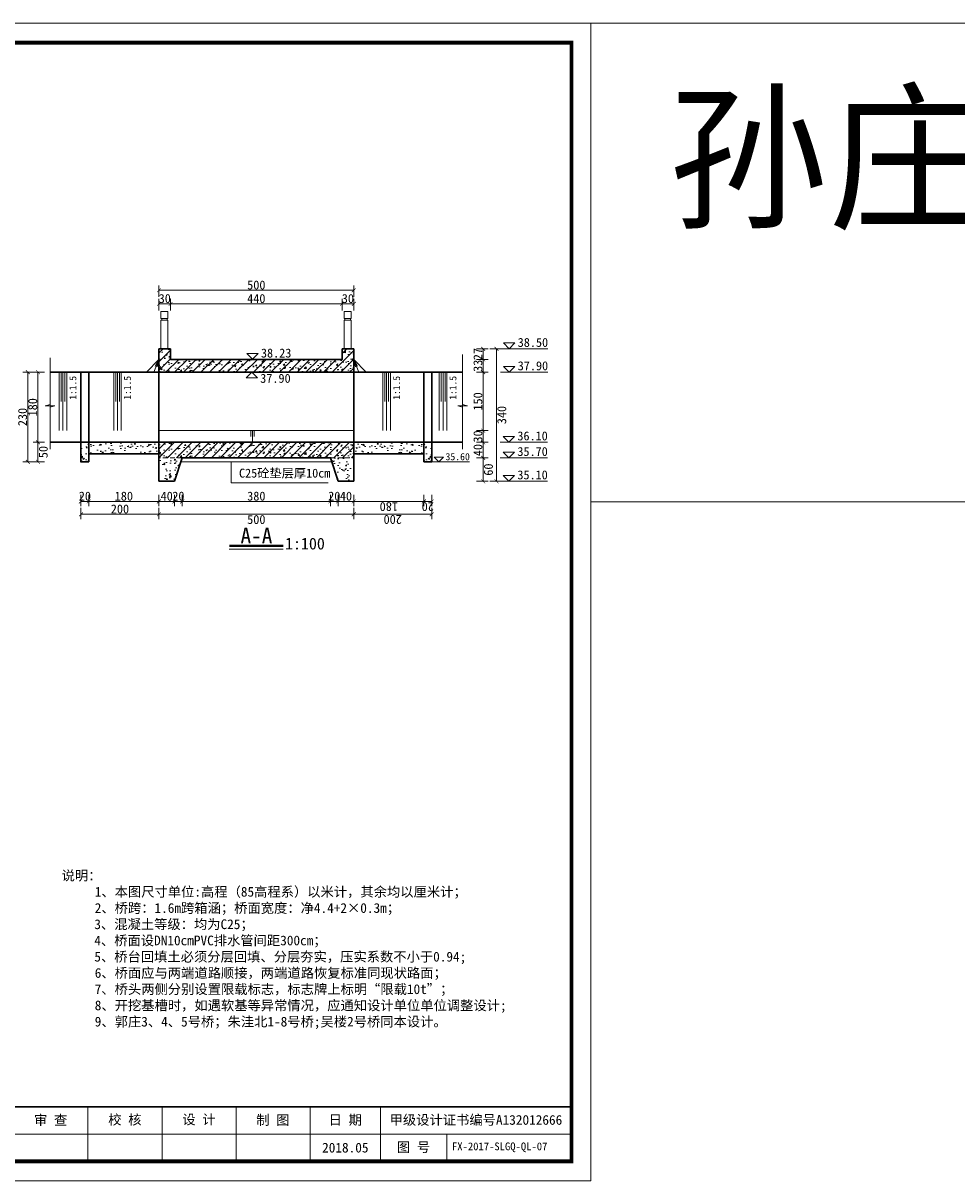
# Model space of a CAD drawing. Extents: x -27255 to 1448651, y 31034 to 8081248.
# Tile 46 of 198: x 583599 to 583838, y 3858864 to 3859161. Entities that reach past the tile are written whole.
import ezdxf
from ezdxf.enums import TextEntityAlignment as Align

# ---------------------------------------------------------------- set-up
doc = ezdxf.new("R2010")
doc.units = 0
doc.linetypes.add('HIDDEN', pattern=[0.375, 0.25, -0.125])
doc.layers.get('0').update_dxf_attribs({"linetype": 'CONTINUOUS'})
for name, color, linetype, lineweight in [('0.09折线', 6, 'CONTINUOUS', 9), ('0.09标注线', 3, 'CONTINUOUS', 9), ('0.13填充', 8, 'CONTINUOUS', 9), ('0.13文字', 3, 'CONTINUOUS', 13), ('中粗线', 7, 'CONTINUOUS', 25), ('图框', 7, 'CONTINUOUS', 20), ('文字', 7, 'CONTINUOUS', 15), ('细实线', 3, 'CONTINUOUS', 20), ('虚线', 251, 'HIDDEN', 15)]:
    doc.layers.add(name, color=color, linetype=linetype, lineweight=lineweight)
doc.styles.add('-仿宋_GB2312', font='FangSong_GB2312.ttf')
doc.styles.add('LYJFS', font='times.ttf', dxfattribs={"width": 0.7})
doc.styles.get("Standard").update_dxf_attribs({"font": 'rs.shx', "bigfont": 'hztxt.shx'})
doc.styles.add('仿宋', font='FangSong_GB2312.ttf', dxfattribs={"width": 0.7})
doc.styles.add('宋体', font='FangSong_GB2312.ttf')
doc.dimstyles.get("Standard").update_dxf_attribs({"dimtxt": 0.18, "dimasz": 0.18, "dimexe": 0.18, "dimexo": 0.0625, "dimgap": 0.09, "dimtad": 0, "dimtih": 1, "dimtoh": 1, "dimdec": 4, "dimzin": 0, "dimdsep": 46, "dimtxsty": 'Standard', "dimcen": 0.09, "dimadec": 0, "dimazin": 0, "dimtfac": 1, "dimtdec": 4, "dimtofl": 0, "dimtmove": 0, "dimatfit": 3, "dimfxl": 1, "dimtolj": 1, "dimtzin": 0, "dimarcsym": 0})
pattern_1 = [(50, (577899.7266, 3855680.6714), (3.6436934, -0.3187817), [0.381, -4.191]), (355, (577899.7266, 3855680.6714), (-0.7048565, 3.8211329), [0.3048, -3.3528]), (100.451, (577900.0303, 3855680.6448), (2.93885, 3.5023338), [0.3238, -3.5618]), (46.1842, (577899.7266, 3855681.6874), (5.4215808, -0.8408466), [0.5715, -6.2865]), (96.6356, (577900.1784, 3855681.6173), (4.7480847, 4.948511), [0.4857, -5.3427]), (351.184, (577899.7266, 3855681.6874), (4.748092, 4.9485024), [0.4572, -5.0292]), (21, (577900.2346, 3855681.4334), (3.0322976, -2.0453104), [0.381, -4.191]), (326, (577900.2346, 3855681.4334), (1.2360406, 3.6837593), [0.3048, -3.3528]), (71.4514, (577900.4873, 3855681.263), (4.2683298, 1.6384572), [0.3238, -3.5618]), (37.5, (577899.7266, 3855680.6714), (0.06177207, 1.69110078), [0, -3.31216, 0, -3.4036, 0, -3.3655]), (7.5, (577899.7266, 3855680.6714), (1.33639325, 2.0036115), [0, -1.94056, 0, -3.23596, 0, -1.2827]), (327.5, (577898.5938, 3855680.6714), (2.7118119, -0.11457488), [0, -1.27, 0, -3.9624, 0, -5.2578]), (317.5, (577898.0858, 3855680.6714), (2.9625836, 0.5085298), [0, -1.651, 0, -2.63144, 0, -3.7338])]

# ---------------------------------------------------------------- blocks, each defined once
blk = doc.blocks.new('d4trtg')
h = blk.add_hatch(color=152)
h.dxf.hatch_style = 1
h.paths.add_polyline_path([(654246.3, 3899725.4, 1), (654149.5, 3899725.4, 1)])
h.paths.add_polyline_path([(654244.7, 3899725.4, 1), (654151.1, 3899725.4, 1)], flags=16)
h = blk.add_hatch(color=152)
h.dxf.hatch_style = 1
edge = h.paths.add_edge_path()
edge.add_arc((654216.7, 3899701.1), 14.6, 43.3177, 70.37)
edge.add_arc((654202.9, 3899662.4), 55.7, 70.37, 84.5285)
edge.add_arc((654197.1, 3899601.1), 117.3, 84.5285, 95.1775)
edge.add_arc((654198.5, 3899704.1), 18.3, 111.7966, 130.9174, ccw=False)
edge.add_arc((654217.4, 3899656.7), 69.4, 98.8427, 111.7966, ccw=False)
edge.add_arc((654228.1, 3899588.1), 138.8, 95.2104, 98.8427, ccw=False)
edge.add_ellipse((654197.9, 3899728.3), major_axis=(-17.8, 0), ratio=0.877698, start_angle=172.6539, end_angle=176.913)
edge.add_arc((654213.8, 3899625), 102.6, 88.9999, 98.5227)
edge.add_arc((654209.9, 3899651.2), 76, 98.5227, 116.8491)
edge.add_arc((654181.1, 3899708), 12.3, 116.8491, 139.2901)
edge.add_arc((654173.3, 3899714.8), 1.96, 139.2901, 263.0506)
edge.add_arc((654175.1, 3899729.8), 17.1, 263.0506, 272.1363)
edge.add_arc((654186.8, 3899416.6), 296.4, 88.4627, 92.1363, ccw=False)
edge.add_arc((654193.4, 3899661.8), 51, 68.0711, 88.4627, ccw=False)
edge.add_arc((654234.5, 3899496.1), 214.2, 95.9129, 98.7952)
edge.add_arc((654220.8, 3899584.5), 124.7, 98.7952, 117.8497)
edge.add_arc((654806.2, 3897318.9), 2461.6, 104.7704, 105.1579, ccw=False)
edge.add_line((654178.6, 3899699.1), (654170.6, 3899695.8))
edge.add_arc((654384.3, 3898723.5), 995.6, 100.9063, 102.3983, ccw=False)
edge.add_line((654196, 3899701.1), (654189.9, 3899699.2))
edge.add_arc((654166.8, 3899985.3), 287, 274.6178, 279.6944)
edge.add_arc((654207.4, 3899747.5), 45.8, 279.6944, 287.6119)
edge.add_arc((654216.2, 3899719.6), 16.5, 287.6119, 311.5141)
edge.add_arc((654225.4, 3899709.3), 2.75, 311.5141, 403.3177)
edge = h.paths.add_edge_path()
edge.add_arc((654242.1, 3899736.8), 20.7, 138.9742, 204.1181, ccw=False)
edge.add_line((654226.5, 3899750.4), (654209.6, 3899750.4))
edge.add_line((654209.6, 3899750.4), (654209.6, 3899756.2))
edge.add_line((654209.6, 3899756.2), (654186.2, 3899756.2))
edge.add_line((654186.2, 3899756.2), (654186.2, 3899750.4))
edge.add_line((654186.2, 3899750.4), (654169.3, 3899750.4))
edge.add_arc((654153.7, 3899736.8), 20.7, -24.1181, 41.0258, ccw=False)
edge.add_arc((654138.3, 3899743.7), 37.5, 314.3441, 335.8819, ccw=False)
edge.add_arc((654157.8, 3899747.2), 31.1, 282.3877, 290.1466)
edge.add_arc((654127.2, 3899830.8), 120.1, 290.1466, 296.6495)
edge.add_ellipse((654197.9, 3899728.3), major_axis=(-17.8, 0), ratio=0.877698, start_angle=176.913, end_angle=378.3747, ccw=False)
edge.add_ellipse((654197.9, 3899728.3), major_axis=(-17.8, 0), ratio=0.877698, start_angle=172.6539, end_angle=176.913, ccw=False)
edge.add_ellipse((654197.9, 3899728.3), major_axis=(-17.8, 0), ratio=0.877698, start_angle=161.6253, end_angle=172.6539, ccw=False)
edge.add_arc((654268.6, 3899830.8), 120.1, 243.3505, 249.8534)
edge.add_arc((654238, 3899747.2), 31.1, 249.8534, 257.6123)
edge.add_arc((654257.5, 3899743.7), 37.5, 204.1181, 225.6559, ccw=False)
at = {"lineweight": 0}
for p, q in [((653868.4, 3899605.3), (653868.4, 3902577.3)), ((653868.4, 3902577.3), (658071.2, 3902577.3)), ((658071.2, 3902577.3), (658071.2, 3899605.3)), ((658021.2, 3899725.4), (655949.8, 3899725.4)), ((658071.2, 3899605.3), (653868.4, 3899605.3))]:
    blk.add_line(p, q, dxfattribs=at)
for p, q in [((654118.6, 3902527.3), (653938.4, 3902527.3)), ((653938.4, 3902527.3), (653938.4, 3901506.6)), ((653998.5, 3902527.3), (653998.5, 3901506.6)), ((654058.5, 3902527.3), (654058.5, 3901506.6)), ((654118.6, 3902357.2), (653938.4, 3902357.2)), ((654118.6, 3902187.1), (653938.4, 3902187.1)), ((654118.6, 3902017), (653938.4, 3902017)), ((654118.6, 3901846.8), (653938.4, 3901846.8)), ((654118.6, 3901676.7), (653938.4, 3901676.7)), ((654118.6, 3901506.6), (653938.4, 3901506.6)), ((655049.2, 3899795.5), (655049.2, 3899655.4)), ((655399.4, 3899795.5), (655399.4, 3899655.4)), ((655949.8, 3899795.5), (655949.8, 3899655.4)), ((656210, 3899795.5), (656210, 3899655.4)), ((656400.1, 3899795.5), (656400.1, 3899655.4)), ((656590.2, 3899795.5), (656590.2, 3899655.4)), ((656780.4, 3899795.5), (656780.4, 3899655.4)), ((656970.5, 3899795.5), (656970.5, 3899655.4)), ((657160.6, 3899795.5), (657160.6, 3899655.4)), ((657350.8, 3899795.5), (657350.8, 3899655.4)), ((657530.9, 3899795.5), (657530.9, 3899655.4)), ((657701, 3899725.4), (657701, 3899655.4))]:
    blk.add_line(p, q)
at = {"lineweight": 0, "const_width": 10}
blk.add_lwpolyline([(654118.6, 3902527.3), (658021.2, 3902527.3), (658021.2, 3899655.4), (654118.6, 3899655.4)], close=True, dxfattribs=at)
at = {"lineweight": 0, "const_width": 4}
blk.add_lwpolyline([(658021.2, 3899795.5), (654118.6, 3899795.5)], dxfattribs=at)
at = {"color": 152}
for points in [[(654181.1, 3899723.4, -0.028382), (654168.5, 3899718, -0.033867), (654164.5, 3899716.8, 0.094254), (654172.5, 3899728.3, 0.292155), (654169.3, 3899750.4), (654186.2, 3899750.4), (654186.2, 3899756.2), (654209.6, 3899756.2), (654209.6, 3899750.4), (654226.5, 3899750.4, 0.292155), (654223.3, 3899728.3, 0.094254), (654231.3, 3899716.8, -0.033867), (654227.2, 3899718, -0.028382), (654214.7, 3899723.4)], [(654215.6, 3899727.5, 0.041575), (654198.6, 3899726.4, 0.080135), (654175.6, 3899719, 0.098231), (654171.8, 3899716.1, 0.59944), (654173, 3899712.9, 0.039664), (654175.8, 3899712.7, -0.01603), (654194.8, 3899712.8, -0.08921), (654212.4, 3899709.2, 0.012577), (654201.8, 3899707.8, 0.083333), (654162.5, 3899694.8, -0.001691), (654178.6, 3899699.1), (654170.6, 3899695.8, -0.00651), (654196, 3899701.1), (654189.9, 3899699.2, 0.022155), (654215.1, 3899702.4, 0.03456), (654221.2, 3899703.9, 0.104673), (654227.2, 3899707.2, 0.423464), (654227.4, 3899711.2, 0.118589), (654221.6, 3899714.9, 0.061857), (654208.2, 3899717.9, 0.046498), (654186.5, 3899718, -0.083624), (654191.7, 3899721.1, -0.056582), (654206.8, 3899725.3, -0.015851), (654215.5, 3899726.3)]]:
    blk.add_lwpolyline(points, format="xyb", dxfattribs=at)
for radius in [48.4, 46.8]:
    blk.add_circle((654197.9, 3899725.4), radius, dxfattribs=at)
blk.add_arc((654217.4, 3899656.7), 69.4, 98.8427, 111.7966, dxfattribs=at)
for start_param, end_param in [(2.820893, 6.603885), (3.013378, 3.087714)]:
    blk.add_ellipse((654197.9, 3899728.3), major_axis=(-17.8, 0), ratio=0.877698, start_param=start_param, end_param=end_param, dxfattribs=at)
at = {"style": '宋体'}
for s, height, width, p in [('江苏省水利勘测设计研究院有限公司', 37.525, 0.9, (654640.2, 3899742.9)), ('丰县四联河灌区节水配套改造项目', 18.012, 0.75, (655225.5, 3899732.3)), ('Jiangsu Surveying and Design Institute of Water Resources Co., Ltd.', 20.014, 0.8, (654638.5, 3899695.5))]:
    blk.add_text(s, height=height, dxfattribs=dict(at, width=width)).set_placement(p, align=Align.MIDDLE)
at = {"style": 'LYJFS'}
for s, p in [('（阶段）', (656038.2, 3899760.4)), ('（专业）', (656038.2, 3899690.4))]:
    blk.add_text(s, height=25.02, dxfattribs=at).set_placement(p, align=Align.MIDDLE_CENTER)
at = {"style": '仿宋'}
blk.add_text('2018.05', height=25.02, dxfattribs=at).set_placement((657440.8, 3899690.4), align=Align.MIDDLE)
at = {"rotation": 90}
for s, insert, char_height, attachment_point, style in [('日 期', (653968.5, 3901931.9), 25.02, 5, '宋体'), ('会签者', (653968.5, 3901761.8), 25.02, 5, '宋体'), ('会签专业', (653968.5, 3901591.7), 25.02, 5, '宋体'), ('江苏省水利勘测设计研究院有限公司\\P地址：扬州市吉安路209号吉安大厦1号楼  邮编：225127\\P电话：0514-87860116  传真：0514-87889101\\P声明：未经授权，不得翻印、传播或它用。', (654101.5, 3899654.5), 20.014, 7, '仿宋')]:
    blk.add_mtext(s, dxfattribs=dict(at, insert=insert, char_height=char_height, attachment_point=attachment_point, style=style))
at = {"attachment_point": 5, "style": '宋体'}
for s, insert, char_height in [('校 核', (656875.1, 3899760.9), 25.02), ('设 计', (657065.3, 3899761.4), 25.02), ('设计', (656144, 3899760.4), 25.02), ('批 准', (656305, 3899760.4), 25.02), ('核 定', (656494.6, 3899760.2), 25.02), ('审 查', (656684.6, 3899760.2), 25.02), ('制 图', (657254.9, 3899760.2), 25.02), ('日 期', (657440.8, 3899760.4), 25.02), ('甲级设计证书编号A132012666', (657776, 3899760.4), 25.017), ('部分', (656144, 3899690.4), 25.02), ('图 号', (657615.9, 3899690.4), 25.02)]:
    blk.add_mtext(s, dxfattribs=dict(at, insert=insert, char_height=char_height))
blk = doc.blocks.new('_ARCHTICK')
at = {"color": 0, "linetype": 'ByBlock', "const_width": 0.15}
blk.add_lwpolyline([(-0.5, -0.5), (0.5, 0.5)], dxfattribs=at)

msp = doc.modelspace()

# ---------------------------------------------------------------- hatches: boundary and pattern name
at = {"linetype": 'Continuous', "lineweight": 13}
h = msp.add_hatch(dxfattribs=at)
h.set_pattern_fill('ANSI31', color=3, scale=0.5, style=0)
h.set_pattern_definition([(45, (583633.493, 3859049.147), (-1.12253, 1.12253), [])])
h.paths.add_polyline_path([(583683.49269, 3859071.14723), (583683.49269, 3859077.14707), (583680.49269, 3859077.14707), (583680.49269, 3859074.44887), (583636.49307, 3859074.44848), (583636.49307, 3859077.14707), (583633.49307, 3859077.14707), (583633.49307, 3859071.14723)])
h.paths.add_polyline_path([(583639.49307, 3859049.14697), (583677.49269, 3859049.14697), (583683.49269, 3859049.14697), (583683.49269, 3859053.14697), (583633.49307, 3859053.14697), (583633.49307, 3859049.14697)])
at = {"layer": '0.09标注线', "linetype": 'Continuous', "lineweight": 13}
h = msp.add_hatch(dxfattribs=at)
h.set_pattern_fill('AR-CONC', color=256, scale=0.02, style=0)
h.set_pattern_definition(pattern_1)
h.paths.add_polyline_path([(583637.49307, 3859043.14697), (583639.49307, 3859049.14697), (583633.49307, 3859049.14697), (583633.49307, 3859043.14697)])
h = msp.add_hatch(dxfattribs=at)
h.set_pattern_fill('AR-CONC', color=256, scale=0.02, style=0)
h.set_pattern_definition(pattern_1)
h.paths.add_polyline_path([(583677.49269, 3859049.14697), (583679.49269, 3859043.14697), (583683.49269, 3859043.14697), (583683.49269, 3859049.14697)])
at = {"layer": '0.13文字', "lineweight": 13}
h = msp.add_hatch(dxfattribs=at)
h.set_pattern_fill('AR-CONC', color=256, scale=0.02, style=0)
h.set_pattern_definition([(50, (583633.493, 3859071.1472), (3.6437, -0.31878), [0.381, -4.191]), (355, (583633.493, 3859071.1472), (-0.70486, 3.82113), [0.3048, -3.3528]), (100.451, (583633.7967, 3859071.1207), (2.93885, 3.50233), [0.3238, -3.5618]), (46.184, (583633.493, 3859072.1632), (5.4216, -0.84085), [0.5715, -6.2865]), (96.636, (583633.945, 3859072.093), (4.7481, 4.9485), [0.4857, -5.3427]), (351.184, (583633.493, 3859072.163), (4.7481, 4.9485), [0.4572, -5.0292]), (21, (583634.001, 3859071.9092), (3.0323, -2.04531), [0.381, -4.191]), (326, (583634.001, 3859071.9092), (1.23604, 3.68376), [0.3048, -3.3528]), (71.451, (583634.2538, 3859071.7388), (4.26833, 1.63846), [0.3238, -3.5618]), (37.5, (583633.4931, 3859071.1472), (0.061772, 1.6911), [0, -3.31216, 0, -3.4036, 0, -3.3655]), (7.5, (583633.493, 3859071.1472), (1.33639, 2.00361), [0, -1.94056, 0, -3.23596, 0, -1.2827]), (327.5, (583632.3602, 3859071.1472), (2.711812, -0.114575), [0, -1.27, 0, -3.9624, 0, -5.2578]), (317.5, (583631.8522, 3859071.1472), (2.96258, 0.50853), [0, -1.651, 0, -2.63144, 0, -3.7338])])
h.paths.add_polyline_path([(583683.49269, 3859077.14707), (583680.49269, 3859077.14707), (583680.49269, 3859074.44887), (583636.49307, 3859074.44848), (583636.49307, 3859077.14707), (583633.49307, 3859077.14707), (583633.49307, 3859071.14723), (583683.49269, 3859071.14723)])
at = {"layer": '0.13文字', "linetype": 'Continuous', "lineweight": 13}
h = msp.add_hatch(dxfattribs=at)
h.set_pattern_fill('AR-CONC', color=256, scale=0.02, style=0)
h.set_pattern_definition([(50, (583613.493, 3859048.147), (3.6437, -0.3188), [0.381, -4.191]), (355, (583613.493, 3859048.147), (-0.7049, 3.8211), [0.3048, -3.3528]), (100.45, (583613.7967, 3859048.1204), (2.9389, 3.5023), [0.3238, -3.5618]), (46.18, (583613.493, 3859049.163), (5.4216, -0.841), [0.5715, -6.2865]), (96.64, (583613.945, 3859049.093), (4.748, 4.9485), [0.4857, -5.3427]), (351.18, (583613.493, 3859049.163), (4.748, 4.9485), [0.4572, -5.0292]), (21, (583614.001, 3859048.909), (3.0323, -2.0453), [0.381, -4.191]), (326, (583614.001, 3859048.909), (1.236, 3.6838), [0.3048, -3.3528]), (71.45, (583614.2538, 3859048.7385), (4.2683, 1.6385), [0.3238, -3.5618]), (37.5, (583613.4931, 3859048.147), (0.06177, 1.6911), [0, -3.31216, 0, -3.4036, 0, -3.3655]), (7.5, (583613.493, 3859048.147), (1.3364, 2.0036), [0, -1.94056, 0, -3.23596, 0, -1.2827]), (327.5, (583612.3602, 3859048.147), (2.7118, -0.11457), [0, -1.27, 0, -3.9624, 0, -5.2578]), (317.5, (583611.8522, 3859048.147), (2.9626, 0.5085), [0, -1.651, 0, -2.63144, 0, -3.7338])])
h.paths.add_polyline_path([(583615.49307, 3859053.14697), (583613.49307, 3859053.14697), (583613.49307, 3859048.14697), (583615.49307, 3859048.14697)])
h = msp.add_hatch(dxfattribs=at)
h.set_pattern_fill('混凝土2', color=256, scale=0.5, style=0)
h.set_pattern_definition([(50, (583613.493, 3859050.147), (3.5863, -0.31376), [0.375, -4.125]), (355, (583613.493, 3859050.147), (-0.69376, 3.76096), [0.3, -3.3]), (100.451, (583613.792, 3859050.1208), (2.89255, 3.4472), [0.3187, -3.5057]), (46.184, (583613.493, 3859051.147), (5.3362, -0.8276), [0.5625, -6.1875]), (96.636, (583613.938, 3859051.078), (4.6733, 4.8706), [0.478, -5.2586]), (351.184, (583613.493, 3859051.147), (4.6733, 4.8706), [0.45, -4.95]), (21, (583613.993, 3859050.897), (2.98454, -2.0131), [0.375, -4.125]), (326, (583613.993, 3859050.897), (1.2166, 3.62575), [0.3, -3.3]), (71.451, (583614.2418, 3859050.7292), (4.2011, 1.61265), [0.3187, -3.5057]), (37.5, (583613.4931, 3859050.147), (0.0608, 1.66447), [0, -3.26, 0, -3.35, 0, -3.3125]), (7.5, (583613.493, 3859050.147), (1.31535, 1.97206), [0, -1.91, 0, -3.185, 0, -1.2625]), (327.5, (583612.3781, 3859050.147), (2.66911, -0.112774), [0, -1.25, 0, -3.9, 0, -5.175]), (317.5, (583611.878, 3859050.147), (2.91593, 0.50052), [0, -1.625, 0, -2.59, 0, -3.675])])
h.paths.add_polyline_path([(583615.49307, 3859053.14697), (583615.49307, 3859050.14697), (583633.49307, 3859050.14697), (583633.49307, 3859053.14697)])
at = {"layer": '0.13文字', "lineweight": 13}
h = msp.add_hatch(dxfattribs=at)
h.set_pattern_fill('AR-CONC', color=256, scale=0.02, style=0)
h.set_pattern_definition([(50, (583633.493, 3859049.147), (3.6437, -0.31878), [0.381, -4.191]), (355, (583633.493, 3859049.147), (-0.70486, 3.82113), [0.3048, -3.3528]), (100.451, (583633.7967, 3859049.1204), (2.93885, 3.50233), [0.3238, -3.5618]), (46.184, (583633.493, 3859050.163), (5.4216, -0.84085), [0.5715, -6.2865]), (96.636, (583633.945, 3859050.093), (4.7481, 4.9485), [0.4857, -5.3427]), (351.184, (583633.493, 3859050.163), (4.7481, 4.9485), [0.4572, -5.0292]), (21, (583634.001, 3859049.909), (3.0323, -2.04531), [0.381, -4.191]), (326, (583634.001, 3859049.909), (1.23604, 3.68376), [0.3048, -3.3528]), (71.451, (583634.2538, 3859049.7385), (4.26833, 1.63846), [0.3238, -3.5618]), (37.5, (583633.4931, 3859049.147), (0.061772, 1.6911), [0, -3.31216, 0, -3.4036, 0, -3.3655]), (7.5, (583633.493, 3859049.147), (1.33639, 2.00361), [0, -1.94056, 0, -3.23596, 0, -1.2827]), (327.5, (583632.3602, 3859049.147), (2.711812, -0.114575), [0, -1.27, 0, -3.9624, 0, -5.2578]), (317.5, (583631.8522, 3859049.147), (2.96258, 0.50853), [0, -1.651, 0, -2.63144, 0, -3.7338])])
h.paths.add_polyline_path([(583683.49269, 3859053.14697), (583633.49307, 3859053.14697), (583633.49307, 3859049.14697), (583639.49307, 3859049.14697), (583677.49269, 3859049.14697), (583683.49269, 3859049.14697)])
at = {"layer": '0.13文字', "linetype": 'Continuous', "lineweight": 13}
h = msp.add_hatch(dxfattribs=at)
h.set_pattern_fill('混凝土2', color=256, scale=0.5, style=0)
h.set_pattern_definition([(130, (583703.4927, 3859050.147), (-3.5863, -0.31376), [0.375, -4.125]), (185, (583703.4927, 3859050.147), (0.69376, 3.76096), [0.3, -3.3]), (79.549, (583703.194, 3859050.1208), (-2.89255, 3.4472), [0.3187, -3.5057]), (133.816, (583703.4927, 3859051.147), (-5.3362, -0.8276), [0.5625, -6.1875]), (83.364, (583703.048, 3859051.078), (-4.6733, 4.8706), [0.478, -5.2586]), (188.816, (583703.4927, 3859051.147), (-4.6733, 4.8706), [0.45, -4.95]), (159, (583702.9927, 3859050.897), (-2.98454, -2.0131), [0.375, -4.125]), (214, (583702.9927, 3859050.897), (-1.2166, 3.62575), [0.3, -3.3]), (108.549, (583702.744, 3859050.7292), (-4.2011, 1.61265), [0.3187, -3.5057]), (142.5, (583703.4927, 3859050.147), (-0.0608, 1.66447), [0, -3.26, 0, -3.35, 0, -3.3125]), (172.5, (583703.4927, 3859050.147), (-1.31535, 1.97206), [0, -1.91, 0, -3.185, 0, -1.2625]), (212.5, (583704.6077, 3859050.147), (-2.66911, -0.112774), [0, -1.25, 0, -3.9, 0, -5.175]), (222.5, (583705.1077, 3859050.147), (-2.91593, 0.50052), [0, -1.625, 0, -2.59, 0, -3.675])])
h.paths.add_polyline_path([(583701.49269, 3859053.14697), (583701.49269, 3859050.14697), (583683.49269, 3859050.14697), (583683.49269, 3859053.14697)])
h = msp.add_hatch(dxfattribs=at)
h.set_pattern_fill('AR-CONC', color=256, scale=0.02, style=0)
h.set_pattern_definition([(130, (583703.4927, 3859048.147), (-3.6437, -0.3188), [0.381, -4.191]), (185, (583703.4927, 3859048.147), (0.7049, 3.8211), [0.3048, -3.3528]), (79.55, (583703.189, 3859048.1204), (-2.9389, 3.5023), [0.3238, -3.5618]), (133.82, (583703.4927, 3859049.163), (-5.4216, -0.841), [0.5715, -6.2865]), (83.36, (583703.041, 3859049.093), (-4.748, 4.9485), [0.4857, -5.3427]), (188.82, (583703.4927, 3859049.163), (-4.748, 4.9485), [0.4572, -5.0292]), (159, (583702.9847, 3859048.909), (-3.0323, -2.0453), [0.381, -4.191]), (214, (583702.9847, 3859048.909), (-1.236, 3.6838), [0.3048, -3.3528]), (108.55, (583702.732, 3859048.7385), (-4.2683, 1.6385), [0.3238, -3.5618]), (142.5, (583703.4927, 3859048.147), (-0.06177, 1.6911), [0, -3.31216, 0, -3.4036, 0, -3.3655]), (172.5, (583703.4927, 3859048.147), (-1.3364, 2.0036), [0, -1.94056, 0, -3.23596, 0, -1.2827]), (212.5, (583704.6255, 3859048.147), (-2.7118, -0.11457), [0, -1.27, 0, -3.9624, 0, -5.2578]), (222.5, (583705.1335, 3859048.147), (-2.9626, 0.5085), [0, -1.651, 0, -2.63144, 0, -3.7338])])
h.paths.add_polyline_path([(583701.49269, 3859053.14697), (583703.49269, 3859053.14697), (583703.49269, 3859048.14697), (583701.49269, 3859048.14697)])

# ---------------------------------------------------------------- linework, layer by layer
at = {"layer": '0.09折线', "color": 7}
for p, q in [((583634.02362, 3859084.92931), (583634.02362, 3859086.72931)), ((583634.02362, 3859084.92931), (583634.02362, 3859086.72931)), ((583634.02362, 3859084.92931), (583634.02362, 3859086.72931)), ((583634.02362, 3859084.92931), (583634.02362, 3859086.72931)), ((583635.82362, 3859086.72931), (583634.02362, 3859086.72931)), ((583634.02362, 3859084.92931), (583634.02362, 3859086.72931)), ((583635.82362, 3859086.72931), (583634.02362, 3859086.72931)), ((583634.02362, 3859084.92931), (583634.02362, 3859086.72931)), ((583635.82362, 3859086.72931), (583634.02362, 3859086.72931)), ((583635.82362, 3859084.92931), (583634.02362, 3859084.92931)), ((583635.82362, 3859084.92931), (583634.02362, 3859084.92931)), ((583635.82362, 3859084.92931), (583634.02362, 3859084.92931)), ((583634.02362, 3859084.52931), (583634.02362, 3859077.14707)), ((583634.02362, 3859084.52931), (583634.02362, 3859077.14707)), ((583634.02362, 3859084.52931), (583634.02362, 3859077.14707)), ((583634.02362, 3859077.14707), (583634.02362, 3859084.52931)), ((583635.82362, 3859084.52931), (583634.02362, 3859084.52931)), ((583634.02362, 3859077.14707), (583634.02362, 3859084.52931)), ((583635.82362, 3859084.52931), (583634.02362, 3859084.52931)), ((583634.02362, 3859077.14707), (583634.02362, 3859084.52931)), ((583635.82362, 3859084.52931), (583634.02362, 3859084.52931)), ((583634.22362, 3859084.52931), (583634.22362, 3859084.92931)), ((583634.22362, 3859084.52931), (583634.22362, 3859084.92931)), ((583634.22362, 3859084.52931), (583634.22362, 3859084.92931)), ((583635.62362, 3859084.52931), (583635.62362, 3859084.92931)), ((583635.62362, 3859084.52931), (583635.62362, 3859084.92931)), ((583635.62362, 3859084.52931), (583635.62362, 3859084.92931)), ((583635.82362, 3859084.92931), (583635.82362, 3859086.72931)), ((583635.82362, 3859084.92931), (583635.82362, 3859086.72931)), ((583635.82362, 3859084.92931), (583635.82362, 3859086.72931)), ((583635.82362, 3859084.52931), (583635.82362, 3859077.14707)), ((583635.82362, 3859084.52931), (583635.82362, 3859077.14707)), ((583635.82362, 3859084.52931), (583635.82362, 3859077.14707)), ((583681.02324, 3859084.92931), (583681.02324, 3859086.72931)), ((583681.02324, 3859084.92931), (583681.02324, 3859086.72931)), ((583681.02324, 3859084.92931), (583681.02324, 3859086.72931)), ((583681.02324, 3859084.92931), (583681.02324, 3859086.72931)), ((583682.82324, 3859086.72931), (583681.02324, 3859086.72931)), ((583681.02324, 3859084.92931), (583681.02324, 3859086.72931)), ((583682.82324, 3859086.72931), (583681.02324, 3859086.72931)), ((583681.02324, 3859084.92931), (583681.02324, 3859086.72931)), ((583682.82324, 3859086.72931), (583681.02324, 3859086.72931)), ((583682.82324, 3859084.92931), (583681.02324, 3859084.92931)), ((583682.82324, 3859084.92931), (583681.02324, 3859084.92931)), ((583682.82324, 3859084.92931), (583681.02324, 3859084.92931)), ((583681.02324, 3859084.52931), (583681.02324, 3859077.14707)), ((583681.02324, 3859084.52931), (583681.02324, 3859077.14707)), ((583681.02324, 3859084.52931), (583681.02324, 3859077.14707)), ((583681.02324, 3859077.14707), (583681.02324, 3859084.52931)), ((583682.82324, 3859084.52931), (583681.02324, 3859084.52931)), ((583681.02324, 3859077.14707), (583681.02324, 3859084.52931)), ((583682.82324, 3859084.52931), (583681.02324, 3859084.52931)), ((583681.02324, 3859077.14707), (583681.02324, 3859084.52931)), ((583682.82324, 3859084.52931), (583681.02324, 3859084.52931)), ((583681.22324, 3859084.52931), (583681.22324, 3859084.92931)), ((583681.22324, 3859084.52931), (583681.22324, 3859084.92931)), ((583681.22324, 3859084.52931), (583681.22324, 3859084.92931)), ((583682.62324, 3859084.52931), (583682.62324, 3859084.92931)), ((583682.62324, 3859084.52931), (583682.62324, 3859084.92931)), ((583682.62324, 3859084.52931), (583682.62324, 3859084.92931)), ((583682.82324, 3859084.92931), (583682.82324, 3859086.72931)), ((583682.82324, 3859084.92931), (583682.82324, 3859086.72931)), ((583682.82324, 3859084.92931), (583682.82324, 3859086.72931)), ((583682.82324, 3859084.52931), (583682.82324, 3859077.14707)), ((583682.82324, 3859084.52931), (583682.82324, 3859077.14707)), ((583682.82324, 3859084.52931), (583682.82324, 3859077.14707))]:
    msp.add_line(p, q, dxfattribs=at)
at = {"layer": '0.09标注线', "color": 7}
for p, q in [((583721.93412, 3859078.64679), (583723.40356, 3859077.17735)), ((583721.93412, 3859078.64679), (583724.873, 3859078.64679)), ((583723.40356, 3859077.17735), (583724.873, 3859078.64679)), ((583656.04052, 3859075.91906), (583657.50996, 3859074.44962)), ((583656.04052, 3859075.91906), (583658.9794, 3859075.91906)), ((583657.50996, 3859074.44962), (583658.9794, 3859075.91906)), ((583721.13145, 3859077.14707), (583733.29643, 3859077.14707)), ((583721.93412, 3859072.64515), (583723.40356, 3859071.17571)), ((583721.93412, 3859072.64515), (583724.873, 3859072.64515)), ((583723.40356, 3859071.17571), (583724.873, 3859072.64515)), ((583608.40964, 3859071.14723), (583608.40964, 3859063.6471)), ((583609.37605, 3859071.14723), (583609.37605, 3859063.6471)), ((583622.4177, 3859071.14723), (583622.4177, 3859063.6471)), ((583623.38412, 3859071.14723), (583623.38412, 3859063.6471)), ((583655.85527, 3859069.67779), (583657.32471, 3859071.14723)), ((583655.85527, 3859069.67779), (583658.79415, 3859069.67779)), ((583657.32471, 3859071.14723), (583658.79415, 3859069.67779)), ((583691.48384, 3859071.14723), (583691.48384, 3859063.6471)), ((583692.45025, 3859071.14723), (583692.45025, 3859063.6471)), ((583702.55069, 3859071.14707), (583708.63318, 3859071.14707)), ((583705.96033, 3859071.14707), (583705.96033, 3859063.64694)), ((583706.92674, 3859071.14707), (583706.92674, 3859063.64694)), ((583721.13145, 3859071.14543), (583733.29643, 3859071.14543)), ((583683.49269, 3859056.14697), (583633.49307, 3859056.14697)), ((583657.04285, 3859056.14697), (583657.04285, 3859054.64697)), ((583657.49288, 3859056.14697), (583657.49288, 3859053.14697)), ((583657.94291, 3859056.14697), (583657.94291, 3859054.64697)), ((583721.04496, 3859053.14697), (583733.20993, 3859053.14697)), ((583721.84763, 3859054.64669), (583723.31707, 3859053.17725)), ((583721.84763, 3859054.64669), (583724.78651, 3859054.64669)), ((583723.31707, 3859053.17725), (583724.78651, 3859054.64669)), ((583704.13483, 3859049.34675), (583705.31038, 3859048.1712)), ((583704.13483, 3859049.34675), (583706.48593, 3859049.34675)), ((583705.31038, 3859048.1712), (583706.48593, 3859049.34675)), ((583721.04496, 3859049.14697), (583733.20993, 3859049.14697)), ((583721.84763, 3859050.64669), (583723.31707, 3859049.17725)), ((583721.84763, 3859050.64669), (583724.78651, 3859050.64669)), ((583723.31707, 3859049.17725), (583724.78651, 3859050.64669)), ((583639.15974, 3859048.14697), (583677.82603, 3859048.14697)), ((583651.9987, 3859042.71913), (583651.9987, 3859048.14697)), ((583703.49269, 3859048.14697), (583713.22467, 3859048.14697)), ((583721.04496, 3859043.14697), (583733.20993, 3859043.14697)), ((583721.84763, 3859044.64669), (583723.31707, 3859043.17725)), ((583721.84763, 3859044.64669), (583724.78651, 3859044.64669)), ((583723.31707, 3859043.17725), (583724.78651, 3859044.64669)), ((583651.9987, 3859042.71913), (583676.92247, 3859042.71913))]:
    msp.add_line(p, q, dxfattribs=at)
at = {"layer": '0.09标注线', "color": 7, "linetype": 'Continuous', "lineweight": 9}
for p, q in [((583711.38482, 3859075.67212), (583711.38482, 3859062.81248)), ((583605.60094, 3859074.86188), (583605.60094, 3859062.81248)), ((583605.60094, 3859064.13901), (583605.60094, 3859051.38853)), ((583711.38482, 3859064.13901), (583711.38482, 3859051.38853)), ((583605.60094, 3859062.81248), (583604.29705, 3859062.4703)), ((583604.29705, 3859062.4703), (583606.78966, 3859062.4703)), ((583606.78966, 3859062.4703), (583605.60094, 3859062.13901)), ((583710.1961, 3859062.4703), (583711.38482, 3859062.13901)), ((583712.68871, 3859062.4703), (583710.1961, 3859062.4703)), ((583711.38482, 3859062.81248), (583712.68871, 3859062.4703))]:
    msp.add_line(p, q, dxfattribs=at)
at = {"layer": '0.13填充', "color": 7, "ltscale": 0.005}
msp.add_line((583651.47915, 3859025.74603), (583665.36391, 3859025.74603), dxfattribs=at)
at = {"layer": '0.13填充', "color": 7, "lineweight": 40, "ltscale": 0.005}
msp.add_line((583651.63092, 3859026.58888), (583665.36391, 3859026.58888), dxfattribs=at)
at = {"layer": '0.13文字', "linetype": 'Continuous', "lineweight": 13}
msp.add_line((582175.00285, 3859160.75293), (587865.89025, 3859160.75293), dxfattribs=at)
msp.add_line((582175.00285, 3859160.75293), (587865.89025, 3859160.75293), dxfattribs=at)
at = {"layer": '0.13文字', "color": 7, "linetype": 'Continuous', "lineweight": 13}
for p, q in [((583633.49307, 3859074.4469), (583630.26967, 3859071.14723)), ((583633.49307, 3859074.4469), (583632.22707, 3859071.14723)), ((583633.49307, 3859074.4469), (583632.52636, 3859072.71756)), ((583633.49307, 3859074.4469), (583633.05496, 3859072.51475)), ((583683.49269, 3859074.4469), (583686.7161, 3859071.14723)), ((583683.49269, 3859074.4469), (583684.75869, 3859071.14723)), ((583683.49269, 3859074.4469), (583684.4594, 3859072.71756)), ((583683.49269, 3859074.4469), (583683.93081, 3859072.51475))]:
    msp.add_line(p, q, dxfattribs=at)
at = {"layer": '0.13文字', "lineweight": 13}
msp.add_lwpolyline([(583744.37151, 3859160.75293), (583938.27814, 3859160.75293), (583938.27814, 3859037.86418), (583744.37151, 3859037.86418)], close=True, dxfattribs=at)
at = {"layer": '中粗线', "color": 7, "lineweight": 30}
for p, q in [((583633.49307, 3859043.14697), (583633.49307, 3859077.14707)), ((583633.49307, 3859077.14707), (583636.49307, 3859077.14707)), ((583636.49307, 3859077.14707), (583636.49307, 3859074.44848)), ((583683.49269, 3859077.14707), (583680.49269, 3859077.14707)), ((583680.49269, 3859077.14707), (583680.49269, 3859074.44887)), ((583683.49269, 3859043.14697), (583683.49269, 3859077.14707)), ((583680.49269, 3859074.44887), (583636.49307, 3859074.44848)), ((583605.60094, 3859071.14723), (583633.49307, 3859071.14723)), ((583683.49269, 3859071.14723), (583633.49307, 3859071.14723)), ((583711.38482, 3859071.14723), (583683.49269, 3859071.14723)), ((583605.60094, 3859053.14697), (583633.49307, 3859053.14697)), ((583683.49269, 3859053.14697), (583633.49307, 3859053.14697)), ((583691.38482, 3859053.14697), (583683.49269, 3859053.14697)), ((583711.38482, 3859053.14697), (583683.49269, 3859053.14697)), ((583637.49307, 3859043.14697), (583639.49307, 3859049.14697)), ((583677.49269, 3859049.14697), (583639.49307, 3859049.14697)), ((583679.49269, 3859043.14697), (583677.49269, 3859049.14697)), ((583633.49307, 3859043.14697), (583637.49307, 3859043.14697)), ((583683.49269, 3859043.14697), (583679.49269, 3859043.14697))]:
    msp.add_line(p, q, dxfattribs=at)
at = {"layer": '中粗线', "color": 5, "lineweight": 30}
for p, q in [((583613.49307, 3859071.14723), (583613.49307, 3859048.14697)), ((583615.49307, 3859071.14723), (583615.49307, 3859048.14697)), ((583701.49269, 3859071.14723), (583701.49269, 3859048.14697)), ((583703.49269, 3859071.14723), (583703.49269, 3859048.14697)), ((583615.49307, 3859050.14697), (583633.49307, 3859050.14697)), ((583701.49269, 3859050.14697), (583683.49269, 3859050.14697)), ((583613.49307, 3859048.14697), (583615.49307, 3859048.14697)), ((583703.49269, 3859048.14697), (583701.49269, 3859048.14697))]:
    msp.add_line(p, q, dxfattribs=at)
at = {"layer": '细实线', "color": 7, "lineweight": 15}
for p, q in [((583607.89347, 3859071.14723), (583607.89347, 3859056.14697)), ((583608.85988, 3859071.14723), (583608.85988, 3859056.14697)), ((583609.8263, 3859071.14723), (583609.8263, 3859056.14697)), ((583621.90154, 3859071.14723), (583621.90154, 3859056.14697)), ((583622.86795, 3859071.14723), (583622.86795, 3859056.14697)), ((583623.83437, 3859071.14723), (583623.83437, 3859056.14697)), ((583690.96767, 3859071.14723), (583690.96767, 3859056.14697)), ((583691.93409, 3859071.14723), (583691.93409, 3859056.14697)), ((583692.9005, 3859071.14723), (583692.9005, 3859056.14697)), ((583705.44416, 3859071.14707), (583705.44416, 3859056.14681)), ((583706.41058, 3859071.14707), (583706.41058, 3859056.14681)), ((583707.37699, 3859071.14707), (583707.37699, 3859056.14681))]:
    msp.add_line(p, q, dxfattribs=at)
at = {"layer": '虚线', "color": 7, "lineweight": 15, "ltscale": 5}
for p, q in [((583639.49307, 3859049.14697), (583633.49307, 3859049.14697)), ((583677.49269, 3859049.14697), (583683.49269, 3859049.14697))]:
    msp.add_line(p, q, dxfattribs=at)

# ---------------------------------------------------------------- block references
at = {"layer": '图框', "xscale": 0.09999999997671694, "yscale": 0.1000000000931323, "zscale": 0.1}
msp.add_blockref('d4trtg', (517937.24748, 3468903.01894), dxfattribs=at)

# ---------------------------------------------------------------- texts
at = {"layer": '0.09标注线', "color": 7, "style": '-仿宋_GB2312'}
for s, insert, char_height, width, attachment_point in [('38.50', (583725.5696, 3859079.93817), 2.296, 15.6807882, 1), ('38.23', (583659.676, 3859077.21043), 2.296, 15.6807882, 1), ('37.90', (583725.5696, 3859073.93653), 2.296, 15.6807882, 1), ('37.90', (583659.49074, 3859068.38642), 2.296, 15.6807882, 7), ('36.10', (583725.4831, 3859055.93807), 2.296, 15.6807882, 1), ('35.70', (583725.4831, 3859051.93807), 2.296, 15.6807882, 1), ('35.60', (583707.04321, 3859050.37985), 1.8368, 12.5446306, 1), ('C25砼垫层厚10cm', (583654.04552, 3859046.38482), 2.296, 33.1197884, 1), ('35.10', (583725.4831, 3859045.93807), 2.296, 15.6807882, 1), ('A-A', (583654.44101, 3859031.197), 4, 38.0137182, 1)]:
    msp.add_mtext(s, dxfattribs=dict(at, insert=insert, char_height=char_height, width=width, attachment_point=attachment_point))
at = {"layer": '0.09标注线', "color": 7, "char_height": 1.8, "width": 13.5272316, "attachment_point": 1, "rotation": 90, "style": '-仿宋_GB2312'}
for insert in [(583610.49632, 3859064.07263), (583624.50438, 3859064.07263), (583693.57052, 3859064.07263), (583708.04701, 3859064.07247)]:
    msp.add_mtext('1:1.5', dxfattribs=dict(at, insert=insert))
at = {"layer": '0.13文字', "linetype": 'Continuous', "lineweight": 13, "insert": (583708.69706, 3858873.40482), "char_height": 2, "width": 41.6631828, "attachment_point": 1, "style": 'LYJFS'}
msp.add_mtext('{\\fFangSong_GB2312|b0|i0|c134|p49;\\W1;\\C7;FX-2017-SLGQ-QL-07}', dxfattribs=at)
at = {"layer": '文字', "color": 7, "style": '-仿宋_GB2312'}
for s, insert, char_height, width, attachment_point in [('{\\H0.8333x;\\C256;    孙庄3  }', (583682.59837, 3859141.16841), 36, 780.1662746, 1), ('1:100', (583665.86648, 3859028.63682), 3, 10.2895474, 1), (' 说明：\\P      1、本图尺寸单位:高程（85高程系）以米计，其余均以厘米计；\\P      2、桥跨：1.6m跨箱涵；桥面宽度：净4.4+2×0.3m； \\P\\pi5;{\\C256;   3、}混凝土等级：均为C25；{\\C256;\\P   4、桥面设DN10cmPVC排水管间距300cm；\\P\\A1;   5、桥台回填土必须分层回填、分层夯实，压实系数不小于0.94;\\C7;\\P\\pi0;      6、桥面应与两端道路顺接，两端道路恢复标准同现状路面；\\P      7、桥头两侧分别设置限载标志，\\C256;标志牌上标明“限载10t”\\C7;；\\P      8、开挖基槽时，如遇软基等异常情况，应通知设计单位单位调整设计;\\P      9、郭庄3、4、5号桥；朱洼北1-8号桥;吴楼2号桥同本设计。\\P\\A0;\\C256;   }\\P     ', (583606.81682, 3858918.69043), 2.5, 241.3669319, 4)]:
    msp.add_mtext(s, dxfattribs=dict(at, insert=insert, char_height=char_height, width=width, attachment_point=attachment_point))

# ---------------------------------------------------------------- dimensions: what is measured, and where the dimension line sits
at = {"layer": '0.13文字', "lineweight": 13}
for base, p1, p2 in [((583683.49269, 3859092.16358), (583633.49307, 3859077.14707), (583683.49269, 3859076.71707)), ((583636.49307, 3859088.69396), (583633.49307, 3859076.94707), (583636.49307, 3859077.14707)), ((583680.49269, 3859088.69396), (583636.49307, 3859077.14707), (583680.49269, 3859077.14707)), ((583683.49269, 3859088.69396), (583680.49269, 3859077.14707), (583683.49269, 3859076.74707)), ((583615.49307, 3859037.97177), (583613.49307, 3859050.14697), (583615.49307, 3859053.14697)), ((583633.49307, 3859037.97177), (583615.49307, 3859053.14697), (583633.49307, 3859050.14697)), ((583633.49307, 3859034.6686), (583613.49307, 3859050.14697), (583633.49307, 3859050.14697)), ((583639.49307, 3859037.97177), (583637.49307, 3859043.14697), (583639.49307, 3859049.14697)), ((583677.49269, 3859037.97177), (583639.49307, 3859049.14697), (583677.49269, 3859049.14697)), ((583679.49269, 3859037.97177), (583677.49269, 3859049.14697), (583679.49269, 3859043.14697)), ((583637.49307, 3859037.97177), (583633.49307, 3859043.14697), (583637.49307, 3859043.14697)), ((583633.49307, 3859034.6686), (583683.49269, 3859043.14697), (583633.49307, 3859043.14697)), ((583683.49269, 3859037.97177), (583679.49269, 3859043.14697), (583683.49269, 3859043.14697))]:
    msp.add_linear_dim(base=base, p1=p1, p2=p2, dimstyle='Standard', override={"dimtxt": 2.3, "dimasz": 1, "dimexe": 1.25, "dimexo": 1.5, "dimgap": 0.2, "dimtad": 1, "dimtih": 0, "dimtoh": 0, "dimdec": 0, "dimlfac": 10, "dimtxsty": '-仿宋_GB2312', "dimblk": 'ARCHTICK', "dimtdec": 0, "dimtix": 1, "dimtofl": 1, "dimtmove": 2, "dimfxl": 1.7, "dimfxlon": 1, "dimlwd": 9, "dimlwe": 9}, dxfattribs=at).render()
for base, p1, p2, angle in [((583716.71088, 3859077.14707), (583680.49269, 3859074.44887), (583683.49269, 3859077.14707), 90), ((583720.13145, 3859043.14697), (583683.49269, 3859077.14707), (583683.49269, 3859043.14697), 90), ((583716.71088, 3859074.44887), (583703.49269, 3859071.14707), (583680.49269, 3859074.44887), 90), ((583599.85816, 3859071.14723), (583613.49307, 3859048.14697), (583605.60094, 3859071.14723), 90), ((583602.45824, 3859071.14723), (583607.21382, 3859053.14697), (583607.21382, 3859071.14723), 90), ((583716.71088, 3859071.14723), (583683.49269, 3859056.14697), (583683.49269, 3859071.14723), 90), ((583716.71088, 3859056.14697), (583678.67463, 3859053.14697), (583678.67463, 3859056.14697), 90), ((583602.45824, 3859048.14697), (583605.60094, 3859053.14697), (583613.49307, 3859048.14697), 90), ((583683.49269, 3859037.97177), (583701.49269, 3859053.14697), (583683.49269, 3859050.14697), 180), ((583716.71088, 3859053.14697), (583683.49269, 3859049.14697), (583703.49269, 3859053.14697), 90), ((583701.49269, 3859037.97177), (583703.49269, 3859050.14697), (583701.49269, 3859053.14697), 180), ((583683.49269, 3859034.6686), (583703.49269, 3859050.14697), (583683.49269, 3859050.14697), 180), ((583716.71088, 3859043.14697), (583683.49269, 3859049.14697), (583683.49269, 3859043.14697), 90)]:
    msp.add_linear_dim(base=base, p1=p1, p2=p2, angle=angle, dimstyle='Standard', override={"dimtxt": 2.3, "dimasz": 1, "dimexe": 1.25, "dimexo": 1.5, "dimgap": 0.2, "dimtad": 1, "dimtih": 0, "dimtoh": 0, "dimdec": 0, "dimlfac": 10, "dimtxsty": '-仿宋_GB2312', "dimblk": 'ARCHTICK', "dimtdec": 0, "dimtix": 1, "dimtofl": 1, "dimtmove": 2, "dimfxl": 1.7, "dimfxlon": 1, "dimlwd": 9, "dimlwe": 9}, dxfattribs=at).render()

doc.saveas('drawing.dxf')
